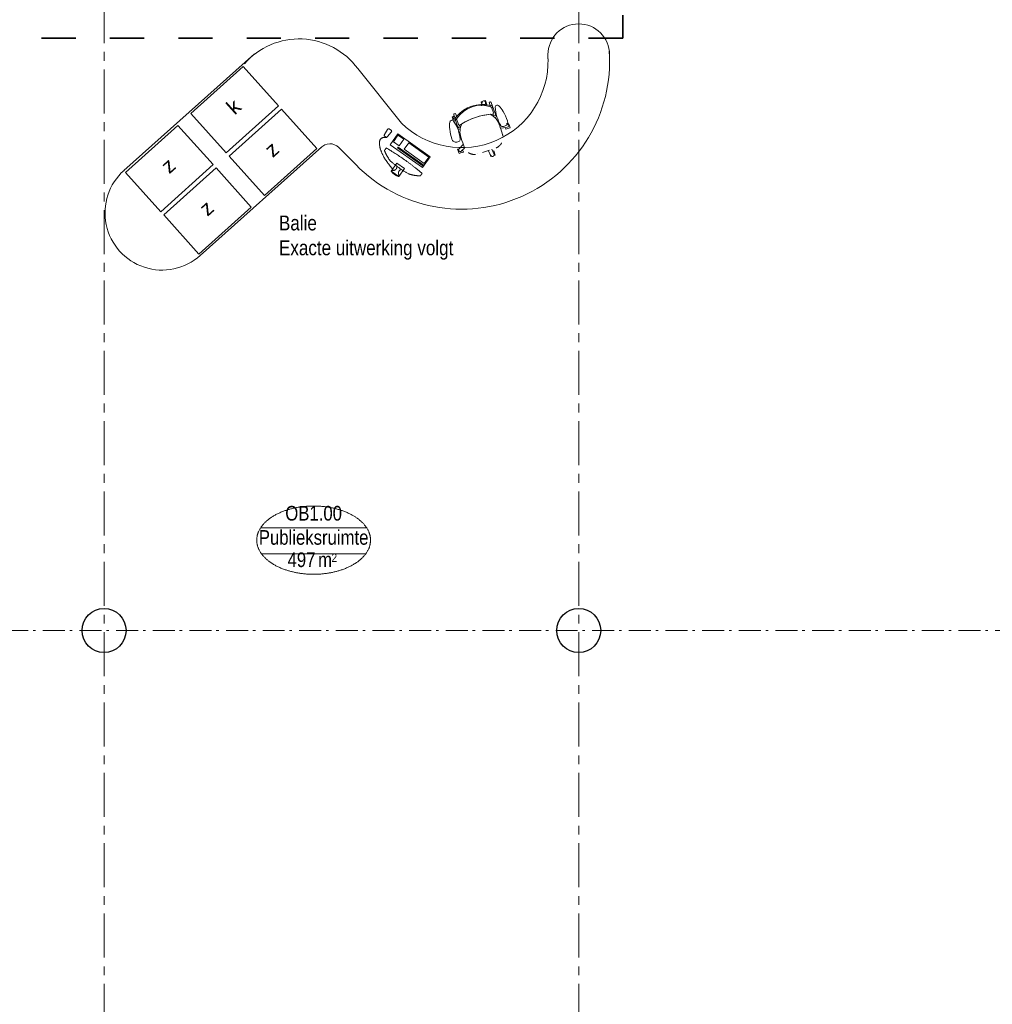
# Model space of a CAD drawing. Header units: millimetres. Extents: x 274611 to 749520, y 175257 to 298905.
# Tile 194 of 251: x 727392 to 738456, y 203657 to 214855. Entities that reach past the tile are written whole.
import ezdxf
from ezdxf.enums import TextEntityAlignment as Align

# ---------------------------------------------------------------- set-up
doc = ezdxf.new("R2010")
doc.units = ezdxf.units.MM
doc.header["$LTSCALE"] = 400
doc.header["$PDMODE"] = 1
doc.header["$PDSIZE"] = 15
for name, pattern in [('CENTER', [2, 1.25, -0.25, 0.25, -0.25]), ('STYLE_01', [0.416641, 0.208282, -0.208359]), ('STYLE_06', [1.041641, 0.625, -0.208282, 0.069427, -0.138931]), ('STYLE_22', [1.944444, 0.972222, -0.972222])]:
    doc.linetypes.add(name, pattern=pattern)
for name, color, linetype, lineweight in [('Buitenkozijnen', 140, 'Continuous', 15), ('Fragmentaanduiding', 1, 'STYLE_22', 35), ('Interieur-vaste inrichting', 140, 'Continuous', 15), ('mat-beton (ihwg)', 5, 'Continuous', 25), ('None', 7, 'Continuous', 9), ('Ruimtenummers', 5, 'Continuous', 25), ('Tekst', 140, 'Continuous', 15)]:
    doc.layers.add(name, color=color, linetype=linetype, lineweight=lineweight)
doc.layers.add('stramien', color=1, linetype='CENTER')
doc.styles.add('Arial', font='arial.ttf', dxfattribs={"height": 211.666667})
doc.styles.add('Arial Narrow', font='ARIALN.TTF', dxfattribs={"height": 222.25})

# ---------------------------------------------------------------- blocks, each defined once
blk = doc.blocks.new('Kolom O 500')
at = {"layer": 'mat-beton (ihwg)', "lineweight": 25}
blk.add_circle((0, 0), 250, dxfattribs=at)
blk = doc.blocks.new('Ruimtenummer UV 50')
at = {"layer": 'Ruimtenummers', "color": 8, "lineweight": 5}
for p, q in [((602, 157), (-602, 157)), ((595, -137), (-595, -137))]:
    blk.add_line(p, q, dxfattribs=at)
blk.add_open_spline([(-323, 354), (-173, 406), (173, 406), (323, 354), (473, 302), (560, 212), (647, 122), (647, 18), (647, -86), (560, -176), (473, -266), (323, -318), (173, -370), (-173, -370), (-323, -318), (-474, -266), (-560, -176), (-647, -86), (-647, 18), (-647, 122), (-560, 212), (-474, 302), (-323, 354)], degree=2, knots=[0, 0, 0, 0.09962, 0.19924, 0.19924, 0.283607, 0.283607, 0.349619, 0.349619, 0.415638, 0.415638, 0.5, 0.5, 0.59962, 0.69924, 0.69924, 0.783607, 0.783607, 0.849619, 0.849619, 0.915638, 0.915638, 1, 1, 1], dxfattribs=at)
at = {"layer": 'Ruimtenummers', "attachment_point": 2, "style": 'Arial Narrow'}
for s, insert, char_height in [(' m', (104, -122), 165.9), (' 2', (220, -133), 96.8)]:
    blk.add_mtext(s, dxfattribs=dict(at, insert=insert, char_height=char_height))
at = {"layer": 'Ruimtenummers', "style": 'Arial Narrow'}
for tag, p in [('Nummer', (0, 407)), ('Naam', (0, 132)), ('Oppervlak', (-138, -122))]:
    blk.add_attdef(tag, text='', height=166, dxfattribs=at).set_placement(p, align=Align.TOP_CENTER)
blk = doc.blocks.new('*U2650')
at = {"layer": 'Interieur-vaste inrichting', "lineweight": 15}
blk.add_lwpolyline([(43029, -13697), (43430, -14143), (42835, -14678), (42434, -14232)], close=True, dxfattribs=at)
at = {"layer": 'Interieur-vaste inrichting', "insert": (42819, -14129), "char_height": 169, "attachment_point": 1, "rotation": 41.9616, "style": 'Arial'}
blk.add_mtext('k', dxfattribs=at)
blk = doc.blocks.new('*U2651')
at = {"layer": 'Interieur-vaste inrichting', "lineweight": 15}
blk.add_lwpolyline([(43464, -14180), (43865, -14627), (43270, -15161), (42869, -14715)], close=True, dxfattribs=at)
at = {"layer": 'Interieur-vaste inrichting', "insert": (43253, -14612), "char_height": 169, "attachment_point": 1, "rotation": 41.9616, "style": 'Arial'}
blk.add_mtext('z', dxfattribs=at)
blk = doc.blocks.new('*U2652')
at = {"layer": 'Interieur-vaste inrichting', "lineweight": 15}
blk.add_lwpolyline([(42286, -14366), (42687, -14812), (42092, -15347), (41691, -14901)], close=True, dxfattribs=at)
at = {"layer": 'Interieur-vaste inrichting', "insert": (42075, -14798), "char_height": 169, "attachment_point": 1, "rotation": 41.9616, "style": 'Arial'}
blk.add_mtext('z', dxfattribs=at)
blk = doc.blocks.new('*U2653')
at = {"layer": 'Interieur-vaste inrichting', "lineweight": 15}
blk.add_lwpolyline([(42720, -14849), (43121, -15295), (42526, -15830), (42125, -15384)], close=True, dxfattribs=at)
at = {"layer": 'Interieur-vaste inrichting', "insert": (42510, -15281), "char_height": 169, "attachment_point": 1, "rotation": 41.9616, "style": 'Arial'}
blk.add_mtext('z', dxfattribs=at)
blk = doc.blocks.new('m computer flatscreen')
at = {"layer": 'None', "color": 8, "linetype": 'Continuous', "lineweight": 5}
for points in [[(43, 196), (-63, 196), (-63, 85), (43, 85)], [(-225, -42), (225, -42), (225, -192), (-225, -192)], [(-215, -62), (135, -62), (135, -72), (-215, -72)], [(-215, -92), (65, -92), (65, -182), (-215, -182)], [(135, -92), (215, -92), (215, -182), (135, -182)], [(335, -84), (337, -84), (338, -85), (340, -87), (341, -89), (342, -91), (343, -94), (343, -97), (343, -100), (348, -167), (348, -167), (348, -170), (348, -173), (347, -176), (346, -179), (345, -181), (343, -182), (342, -183), (340, -184), (307, -184), (307, -184), (305, -183), (304, -182), (302, -181), (301, -179), (300, -176), (299, -173), (299, -170), (298, -167), (303, -100), (303, -100), (304, -97), (304, -94), (305, -91), (306, -89), (307, -87), (309, -85), (310, -84), (312, -84)]]:
    blk.add_lwpolyline(points, close=True, dxfattribs=at)
for points, knots in [([(-139, 107), (-13, 120), (118, 107), (189, 83), (240, 49), (240, 31), (240, 13), (-3, -8), (-260, 13), (-260, 31), (-260, 49), (-202, 86), (-139, 107)], [0, 0, 0, 0.234031, 0.234031, 0.356683, 0.356683, 0.389695, 0.389695, 0.844373, 0.844373, 0.877384, 0.877384, 1, 1, 1]), ([(-40, 115), (-17, 144), (-46, 176), (-61, 185), (-63, 196), (-7, 214), (43, 196)], [0, 0, 0, 0.330128, 0.330128, 0.467524, 0.467524, 1, 1, 1]), ([(20, 115), (-3, 144), (25, 176), (41, 185), (43, 196), (-10, 196), (-63, 196)], [0, 0, 0, 0.333444, 0.333444, 0.472219, 0.472219, 1, 1, 1]), ([(314, -80), (392, -39), (310, 42), (228, 123), (31, 170)], [0, 0, 0, 0.327605, 0.327605, 1, 1, 1])]:
    blk.add_open_spline(points, degree=2, knots=knots, dxfattribs=at)
at = {"layer": 'None', "color": 7, "linetype": 'Continuous', "lineweight": 5}
blk.add_point((0, 0), dxfattribs=at)
blk = doc.blocks.new('m bureaustoel')
at = {"layer": 'None', "color": 43, "lineweight": 9}
for p, q in [((102, 320), (120, 356)), ((142, 309), (156, 338)), ((-229, 260), (-240, 271)), ((-238, 252), (-229, 252)), ((-235, 143), (-231, 143)), ((226, 148), (231, 148)), ((-238, 77), (-230, 77)), ((227, 82), (235, 82)), ((240, 50), (230, 52)), ((230, 11), (264, 6))]:
    blk.add_line(p, q, dxfattribs=at)
at = {"layer": 'None', "color": 43, "linetype": 'STYLE_01', "lineweight": 9}
blk.add_line((264, 3), (307, -3), dxfattribs=at)
at = {"layer": 'None', "color": 8, "linetype": 'STYLE_01', "lineweight": 5}
for p, q in [((-230, -35), (-290, -67)), ((-270, -101), (-229, -80)), ((21, -187), (32, -251)), ((71, -243), (62, -187)), ((78, -212), (66, -213))]:
    blk.add_line(p, q, dxfattribs=at)
at = {"layer": 'None', "color": 43, "lineweight": 9, "flags": 128}
for points in [[(-213, 265), (-213, 195), (-213, 195, 0.380729), (-199, 186), (-199, 186), (-199, 186, -0.133147), (191, 191), (191, 191), (191, 191, 0.419316), (207, 203), (207, 203), (207, 268), (206, 269), (206, 269, 0.357822), (-213, 265)], [(-244, 33), (-244, 33, -0.345868), (-268, 13), (-268, 13), (-268, 13, -0.061855), (-292, 12), (-292, 12), (-292, 12, -0.414572), (-334, 60), (-334, 60), (-334, 60, -0.001397), (-334, 64), (-334, 64), (-334, 64, -0.041535), (-323, 175), (-323, 175), (-323, 175, -0.072923), (-298, 253), (-298, 253), (-297, 254), (-297, 254, -0.276476), (-277, 266), (-277, 266), (-277, 266, -0.379387), (-253, 250), (-253, 250), (-253, 250, -0.063182), (-235, 143), (-235, 143), (-235, 143, -0.027035), (-238, 77), (-238, 77), (-238, 77, -0.017734), (-244, 33)], [(290, 19), (290, 19, -0.061855), (267, 19), (267, 19), (267, 19, -0.345868), (242, 39), (242, 39), (242, 39, -0.044762), (231, 148), (231, 148), (231, 148, -0.063182), (246, 256), (246, 256), (246, 256, -0.379387), (269, 273), (269, 273), (269, 273, -0.276476), (290, 261), (290, 261), (291, 260), (291, 260, -0.072923), (318, 183), (318, 183), (318, 183, -0.043091), (331, 68), (331, 68), (331, 68, -0.414572), (290, 19)]]:
    blk.add_lwpolyline(points, format="xyb", close=True, dxfattribs=at)
for points in [[(-204, 273), (-204, 290), (-204, 290, -0.279662), (196, 295), (196, 295), (196, 277), (196, 277)], [(156, 338, 0.411514), (147, 365), (147, 365, 0.411514), (120, 356), (120, 356)], [(-229, 305, 0.592068), (-240, 271), (-240, 271)], [(-204, 272), (-205, 326), (-221, 326), (-221, 326, 0.237391), (-229, 318), (-229, 318), (-230, 183), (-231, 183), (-231, 143), (-209, 143)], [(-204, 287), (-217, 286), (-217, 286, 0.293235), (-224, 279), (-224, 279), (-224, 264), (-224, 264, 0.393455), (-217, 256), (-217, 256), (-213, 257)], [(205, 148), (226, 148), (226, 188), (224, 188), (220, 323), (220, 323, 0.237391), (212, 331), (212, 331), (196, 331), (197, 276)], [(197, 291), (210, 291), (210, 291, -0.293235), (217, 284), (217, 284), (217, 269), (217, 269, -0.393455), (210, 262), (210, 262), (207, 261)], [(-230, 1), (-231, 53), (-231, 53, -0.185034), (-175, 192), (-175, 192), (-175, 192, -0.117595), (170, 196), (170, 196), (170, 196, -0.012874), (177, 188), (177, 188), (177, 188, -0.05651), (205, 148), (205, 148), (205, 148, -0.116107), (230, 54), (230, 54), (230, 52), (230, 6)], [(307, -3, 0.259612), (325, 4), (325, 4)], [(325, 7, 0.429267), (322, 36), (322, 36)]]:
    blk.add_lwpolyline(points, format="xyb", dxfattribs=at)
at = {"layer": 'None', "color": 43, "lineweight": 9}
for points in [[(111, 338), (111, 362), (125, 362)], [(151, 362), (163, 363), (164, 313), (149, 312), (148, 314), (144, 314)], [(-239, 300), (-253, 300), (-253, 250), (-238, 250), (-238, 252)], [(-231, 183), (-221, 162), (-203, 162), (-203, 183), (-203, 183)], [(226, 188), (216, 167), (198, 167), (198, 188), (198, 188)], [(335, 7), (335, 35), (322, 35)]]:
    blk.add_lwpolyline(points, dxfattribs=at)
at = {"layer": 'None', "color": 8, "linetype": 'STYLE_01', "lineweight": 5, "flags": 128}
for points in [[(230, 3), (230, -63), (230, -69), (230, -69, -0.384639), (113, -187), (113, -187), (-104, -189), (-104, -189, -0.377232), (-229, -80), (-229, -80), (-230, -71), (-230, -3)], [(-290, -67, 0.41337), (-297, -94), (-297, -94, 0.41337), (-270, -101), (-270, -101)], [(32, -251, 0.426719), (55, -268), (55, -268), (55, -268, 0.426719), (71, -243), (71, -243)]]:
    blk.add_lwpolyline(points, format="xyb", dxfattribs=at)
at = {"layer": 'None', "color": 8, "lineweight": 5}
blk.add_lwpolyline([(283, 0), (283, -19), (298, -18), (298, -17), (320, -16), (320, -18), (335, -18), (335, 4)], dxfattribs=at)
at = {"layer": 'None', "color": 43, "linetype": 'Continuous', "lineweight": 9, "flags": 128}
blk.add_lwpolyline([(322, 36, 0.12328), (313, 40), (313, 40)], format="xyb", dxfattribs=at)
at = {"layer": 'None', "color": 8, "linetype": 'STYLE_01', "lineweight": 5}
for points in [[(-293, -69), (-307, -69), (-306, -119), (-291, -119)], [(-291, -119), (-291, -117), (-269, -117), (-269, -119), (-254, -119), (-255, -93)], [(26, -218), (27, -263), (38, -263)], [(78, -212), (79, -262), (65, -263)]]:
    blk.add_lwpolyline(points, dxfattribs=at)
blk = doc.blocks.new('*U2654')
at = {"layer": 'Interieur-vaste inrichting', "lineweight": 15}
for p, q in [((43157, -13550), (41673, -14878)), ((46496, -13561), (46496, -13610)), ((44333, -13720), (44829, -14340)), ((43922, -14610), (42540, -15846)), ((44109, -14610), (44310, -14811))]:
    blk.add_line(p, q, dxfattribs=at)
for centre, radius, start, end in [((46846, -13561), 350, 0, 180), ((43665, -14210), 828, 36.2628, 138.7384), ((45514, -13636), 1683, 224.3005, 3.8503), ((45514, -13636), 983, 225.7877, 1.503), ((44015, -14713), 139, 43.6675, 137.2767), ((42107, -15361), 650, 131.8337, 311.8337)]:
    blk.add_arc(centre, radius, start, end, dxfattribs=at)
at = {"layer": 'Interieur-vaste inrichting'}
for name in ['*U2650', '*U2651', '*U2652', '*U2653']:
    blk.add_blockref(name, (0, 0), dxfattribs=at)
for name, p, rotation in [('m bureaustoel', (45740, -14478), 17.73604741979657), ('m computer flatscreen', (44860, -14750), 144.7093953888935)]:
    blk.add_blockref(name, p, dxfattribs=dict(at, rotation=rotation))

msp = doc.modelspace()

# ---------------------------------------------------------------- linework, layer by layer
at = {"layer": 'Fragmentaanduiding', "lineweight": 35}
msp.add_lwpolyline([(720172.28989, 218796.93852), (734252.28989, 218796.93852), (734252.28989, 214646.93852), (720172.28989, 214646.93852)], close=True, dxfattribs=at)
at = {"layer": 'None', "color": 43, "linetype": 'STYLE_06', "lineweight": 9}
msp.add_line((749155.23053, 207908.74408), (715435.32989, 207908.74408), dxfattribs=at)
at = {"layer": 'stramien', "lineweight": 0}
for p, q in [((728351.28989, 191388.74408), (728351.28989, 223634.37794)), ((733751.28989, 191388.74408), (733751.28989, 223634.37794))]:
    msp.add_line(p, q, dxfattribs=at)

# ---------------------------------------------------------------- block references
at = {"layer": 'Buitenkozijnen', "color": 7}
for p in [(728351.28989, 207908.74408), (733751.28989, 207908.74408)]:
    msp.add_blockref('Kolom O 500', p, dxfattribs=at)
at = {"layer": 'None', "color": 7}
msp.add_blockref('*U2654', (686905.23053, 228018.74408), dxfattribs=at)
at = {"layer": 'Ruimtenummers'}
msp.add_blockref('Ruimtenummer UV 50', (730735.45333, 208918.24769), dxfattribs=at).add_auto_attribs({'Nummer': 'OB1.00', 'Naam': 'Publieksruimte', 'Oppervlak': '497'})

# ---------------------------------------------------------------- texts
at = {"layer": 'Tekst', "color": 140, "insert": (730341.17323, 212628.27741), "char_height": 169.3333333, "attachment_point": 1, "style": 'Arial Narrow'}
msp.add_mtext('Balie\\PExacte uitwerking volgt', dxfattribs=at)

doc.saveas('drawing.dxf')
